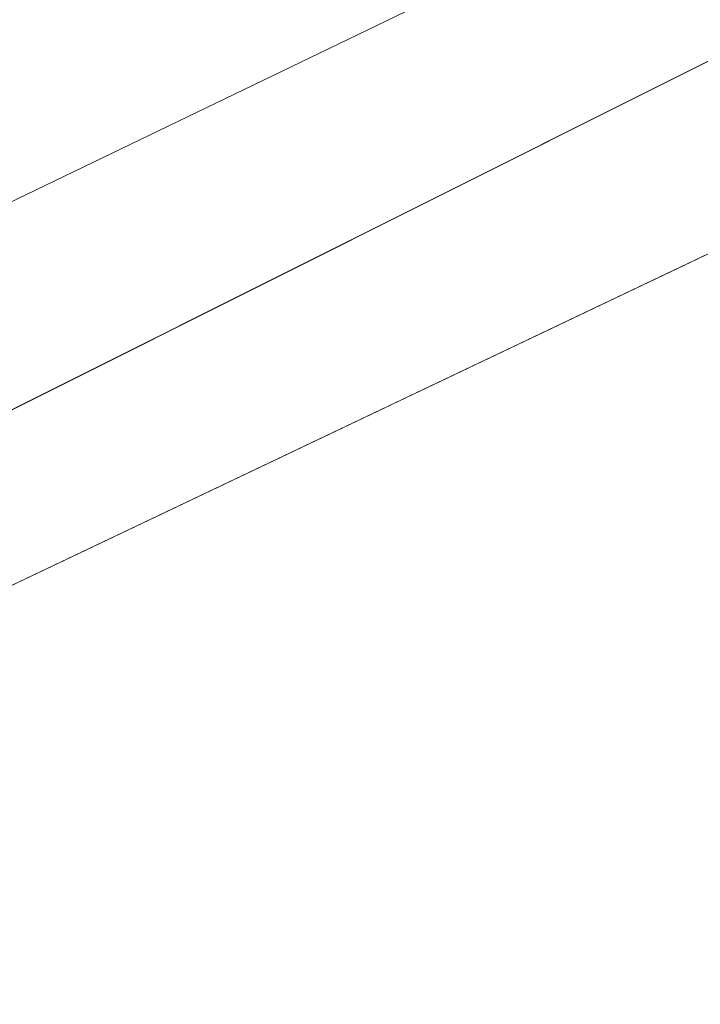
# Model space of a CAD drawing. Header units: metres. Extents: x 163628 to 168255, y 402691 to 405367.
# Tile 221 of 256: x 165473 to 165483, y 403913 to 403927. Entities that reach past the tile are written whole.
import ezdxf

# ---------------------------------------------------------------- set-up
doc = ezdxf.new("R2010")
doc.units = ezdxf.units.M
doc.layers.add('X-CA190022.004-UO-KAD_Percelen$0$B-WE-KG-GRENS_PERCEEL-GV', color=150, linetype='Continuous', lineweight=9)

msp = doc.modelspace()

# ---------------------------------------------------------------- linework, layer by layer
at = {"layer": 'X-CA190022.004-UO-KAD_Percelen$0$B-WE-KG-GRENS_PERCEEL-GV', "flags": 128}
for points in [[(165302.032, 403912.162), (165323.1, 403852.205), (165489.46, 403932.49), (165497.079, 403937.449), (165494.566, 403939.736), (165500.126, 403945.838), (165489.71, 403955.04), (165441.61, 403941.12), (165440.17, 403940.75), (165404.32, 403931.58), (165375.738, 403924.264), (165341.22, 403915.43), (165340.41, 403918.62), (165333.59, 403916.86), (165312.86, 403912.2)], [(165513.006, 403935.006), (165507.8, 403939), (165372.327, 403871.117), (165504.764, 403934.187), (165505.996, 403931.629)], [(165198.984, 403783.721), (165203.794, 403770.499), (165219.371, 403778.022), (165261.19, 403798.093), (165312.395, 403823.042), (165377.01, 403853.973), (165439.548, 403884.215), (165525.447, 403925.461), (165513.006, 403935.006), (165505.996, 403931.629), (165504.764, 403934.187), (165372.327, 403871.117), (165276.3, 403823), (165276.248, 403824.924), (165211.72, 403793.834), (165208.803, 403792.162), (165203.98, 403789.794), (165205.414, 403786.827)]]:
    msp.add_lwpolyline(points, close=True, dxfattribs=at)
msp.add_lwpolyline([(165177.83, 403840.55), (165196.7, 403790), (165276.2, 403826.7), (165276.248, 403824.924), (165276.3, 403823), (165372.327, 403871.117), (165507.8, 403939), (165504.3, 403942.15), (165497.079, 403937.449), (165489.46, 403932.49), (165323.1, 403852.205), (165220.21, 403802.55), (165215.14, 403802.41), (165211.94, 403806.63), (165196.73, 403847.93), (165189.77, 403851.96)], dxfattribs=at)

doc.saveas('drawing.dxf')
